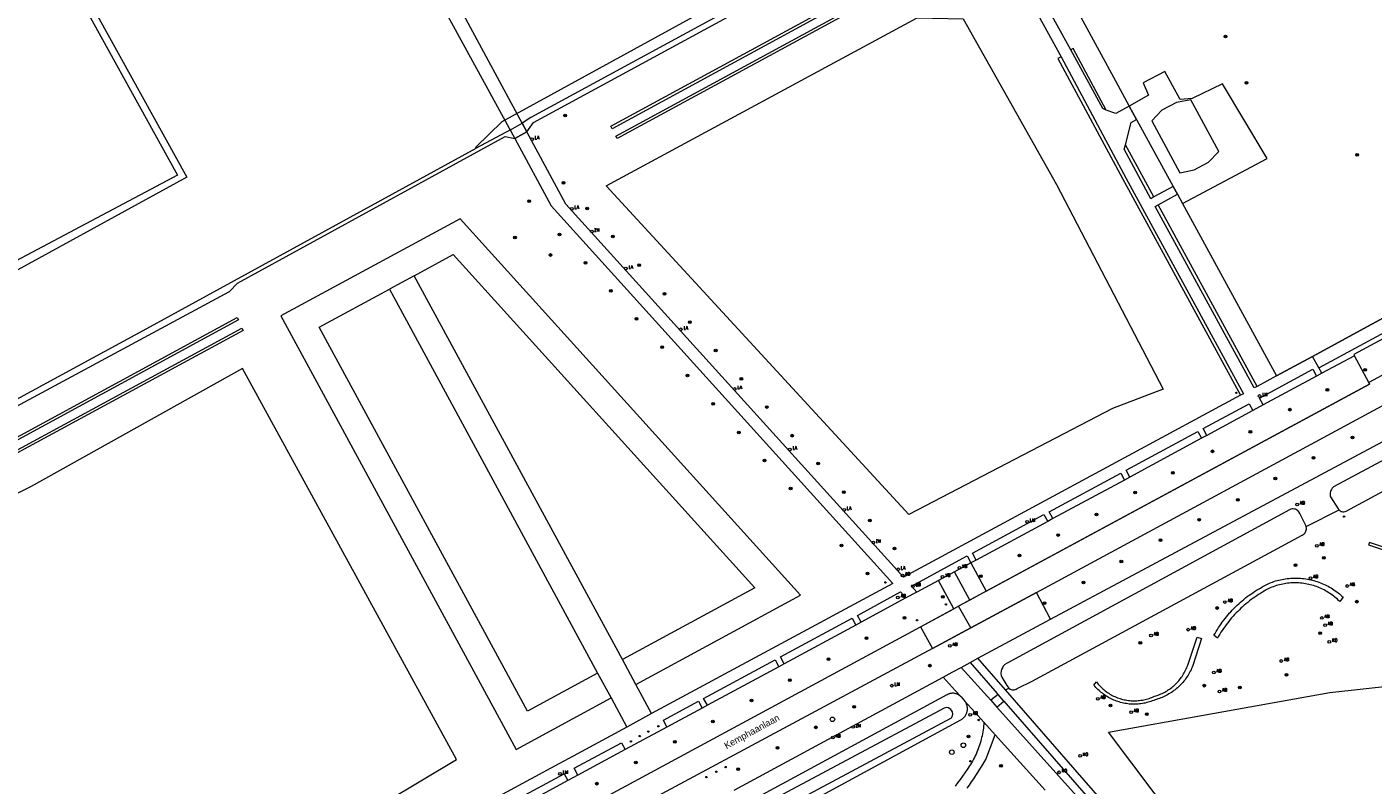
# Model space of a CAD drawing. Header units: metres. Extents: x 138165 to 154469, y 480134 to 494189.
# Tile 122 of 256: x 146939 to 147186, y 483485 to 483624. Entities that reach past the tile are written whole.
import ezdxf

# ---------------------------------------------------------------- set-up
doc = ezdxf.new("R2010")
doc.units = ezdxf.units.M
doc.header["$LTSCALE"] = 0.001
doc.header["$MEASUREMENT"] = 0
for name, color, linetype, lineweight in [('Level 5', 7, 'Continuous', 0), ('TOP-L-terrein schutting raster hek leuning', 7, 'Continuous', 0), ('TOP-L-topo objecten punt', 7, 'Continuous', 0), ('TOP-L-topo objecten vlak', 7, 'Continuous', 0), ('TOP-L-verharding invalidenparkeerplaats', 7, 'Continuous', 0), ('TOP-T-topo huisnummering naamgeving', 7, 'Continuous', 0)]:
    doc.layers.add(name, color=color, linetype=linetype, lineweight=lineweight)
doc.styles.add('Style-INTL_ISO', font='INTL_ISO.shx')
doc.styles.add('Style-STANDARD', font='STANDARD.shx')

# ---------------------------------------------------------------- blocks, each defined once
blk = doc.blocks.new('24')
at = {"layer": 'TOP-L-topo objecten punt', "color": 7, "linetype": 'Continuous', "lineweight": 0}
for radius in [0.025, 0.0182, 0.0115, 0.005]:
    blk.add_circle((0, 0), radius, dxfattribs=at)
blk = doc.blocks.new('40')
at = {"layer": 'TOP-L-topo objecten punt', "color": 7, "linetype": 'Continuous', "lineweight": 0}
blk.add_circle((0, 0), 0.025, dxfattribs=at)
at = {"layer": 'TOP-L-topo objecten punt', "color": 7, "linetype": 'Continuous', "lineweight": 0, "style": 'Style-STANDARD'}
blk.add_text('LA', height=0.06, dxfattribs=at).set_placement((0.048, 0))
blk = doc.blocks.new('304')
at = {"layer": 'TOP-L-topo objecten punt', "color": 7, "linetype": 'Continuous', "lineweight": 0}
blk.add_circle((0, 0), 0.0225, dxfattribs=at)
at = {"layer": 'TOP-L-topo objecten punt', "color": 7, "linetype": 'Continuous', "lineweight": 0, "style": 'Style-STANDARD'}
blk.add_text('ZM', height=0.054, dxfattribs=at).set_placement((0.043, 0))
blk = doc.blocks.new('31')
at = {"layer": 'TOP-L-topo objecten punt', "color": 7, "linetype": 'Continuous', "lineweight": 0}
blk.add_circle((0, 0), 0.025, dxfattribs=at)
at = {"layer": 'TOP-L-topo objecten punt', "color": 7, "linetype": 'Continuous', "lineweight": 0, "style": 'Style-STANDARD'}
blk.add_text('KO', height=0.06, dxfattribs=at).set_placement((0.0483, 0))
blk = doc.blocks.new('*U13')
at = {"layer": 'Level 5', "color": 7, "linetype": 'Continuous', "lineweight": 0}
blk.add_circle((0, 0), 0.0415, dxfattribs=at)
blk = doc.blocks.new('150')
at = {"layer": 'Level 5', "color": 7, "linetype": 'Continuous', "lineweight": 0}
blk.add_blockref('*U13', (0, 0), dxfattribs=at)
blk = doc.blocks.new('10')
at = {"layer": 'TOP-L-topo objecten punt', "linetype": 'Continuous', "lineweight": 0}
blk.add_circle((0, 0), 0.0125, dxfattribs=at)
blk = doc.blocks.new('16')
at = {"layer": 'TOP-L-topo objecten punt', "color": 7, "linetype": 'Continuous', "lineweight": 0}
blk.add_circle((0, 0), 0.025, dxfattribs=at)
at = {"layer": 'TOP-L-topo objecten punt', "color": 7, "linetype": 'Continuous', "lineweight": 0, "style": 'Style-STANDARD'}
blk.add_text('LM', height=0.06, dxfattribs=at).set_placement((0.0483, 0))
blk = doc.blocks.new('11')
at = {"layer": 'TOP-L-topo objecten punt', "color": 7, "linetype": 'Continuous', "lineweight": 0}
blk.add_circle((0, 0), 0.025, dxfattribs=at)
at = {"layer": 'TOP-L-topo objecten punt', "color": 7, "linetype": 'Continuous', "lineweight": 0, "style": 'Style-STANDARD'}
blk.add_text('AB', height=0.06, dxfattribs=at).set_placement((0.0483, 0))
blk = doc.blocks.new('14')
at = {"layer": 'TOP-L-topo objecten punt', "color": 7, "linetype": 'Continuous', "lineweight": 0}
blk.add_circle((0, 0), 0.025, dxfattribs=at)
at = {"layer": 'TOP-L-topo objecten punt', "color": 7, "linetype": 'Continuous', "lineweight": 0, "style": 'Style-STANDARD'}
blk.add_text('VB', height=0.06, dxfattribs=at).set_placement((0.0483, 0))

msp = doc.modelspace()

# ---------------------------------------------------------------- linework, layer by layer
at = {"layer": 'TOP-L-terrein schutting raster hek leuning', "flags": 128}
msp.add_lwpolyline([(147219.45, 483687.08), (147126.59, 483635.74), (147138.53, 483613.69), (147141.08, 483609.02), (147142.4, 483606.59), (147149.1, 483594.32), (147149.9, 483592.89), (147150.83, 483591.19), (147168.07, 483559.6), (147174.68, 483563.15), (147261.68, 483610.57), (147219.45, 483687.08)], dxfattribs=at)
at = {"layer": 'TOP-L-topo objecten vlak', "flags": 128}
for points in [[(147130.35, 483619.36), (147121.33, 483635.76), (147121.71, 483637.09), (147217.84, 483690.04)], [(147210.44, 483688.5), (147120.62, 483639), (147119.26, 483639.51), (147113.69, 483649.68), (147111.79, 483648.61), (147128.6, 483618.09)], [(147219.45, 483687.08), (147126.59, 483635.74), (147138.53, 483613.69), (147141.08, 483609.02)], [(147219.45, 483687.08), (147261.68, 483610.57), (147174.68, 483563.15)], [(147021.39, 483601.34), (147021.29, 483601.53), (147026.14, 483606.24), (147103.85, 483648.85), (147110.77, 483650.09)], [(147110.77, 483650.09), (147031.37, 483606.96), (147029.82, 483605.94), (147029.78, 483605.92)], [(147030.63, 483604.34), (147031.89, 483606.02), (147110.08, 483648.54), (147111.62, 483648.52), (147110.77, 483650.09)], [(147046.05, 483605.35), (147108.32, 483639.21), (147108.56, 483638.77), (147046.28, 483604.91), (147046.05, 483605.35)], [(147047.19, 483603.09), (147046.95, 483603.53), (147109.23, 483637.39), (147109.47, 483636.95), (147047.19, 483603.09)], [(146913.16, 483618.88), (146946, 483636.46), (146968.33, 483596), (146929.73, 483574.87), (146895.62, 483556.05), (146881.12, 483581.17), (146874.5, 483592.06), (146872.69, 483596.92), (146900.64, 483612.29)], [(146913.16, 483618.88), (146921.42, 483621.33), (146925.21, 483621.6), (146942.01, 483631.53), (146945.54, 483634.57), (146966.63, 483596.4), (146910.19, 483566.47), (146905.95, 483566.09), (146896.99, 483561.64), (146886.11, 483581.72), (146879.05, 483594.53), (146893.19, 483602.36), (146893.27, 483604.34), (146895.89, 483606.17), (146896.93, 483608.7), (146900.64, 483612.29)], [(147014.73, 483628.25), (147028.47, 483603.14), (147030.63, 483604.34), (147018.27, 483627.31), (147017.1, 483629.53), (147014.73, 483628.25)], [(147045.22, 483594.47), (147102.21, 483625.24), (147110.61, 483625.04), (147127.75, 483594.68), (147147.27, 483557.2), (147137.99, 483553.63), (147100.66, 483534.19), (147045.22, 483594.47)], [(147128.6, 483618.09), (147127.96, 483617.77), (147139.83, 483595.76), (147161.46, 483556.05)], [(147128.6, 483618.09), (147140.52, 483595.78), (147162.02, 483556.33), (147161.46, 483556.05)], [(147136.84, 483608.34), (147130.81, 483619.6), (147130.35, 483619.36)], [(147136.84, 483608.34), (147136.2, 483608.64), (147130.35, 483619.36)], [(147149.9, 483592.89), (147150.83, 483591.19), (147166.33, 483599.44), (147158.18, 483613.12), (147152.62, 483610.46), (147150.38, 483610.28), (147147.62, 483615.42), (147143.61, 483613.33), (147144.61, 483611.06), (147141.08, 483609.02)], [(147145.21, 483606.34), (147150.36, 483596.85), (147152.96, 483597.35), (147155.6, 483598.79), (147157.48, 483600.73), (147152.34, 483610.21), (147149.75, 483609.69), (147147.07, 483608.29), (147145.21, 483606.34)], [(147141.08, 483609.02), (147138.6, 483607.69), (147136.84, 483608.34)], [(147142.4, 483606.59), (147141.08, 483609.02)], [(147027.63, 483604.68), (147029.78, 483605.92)], [(147029.78, 483605.92), (147030.63, 483604.34)], [(147140.36, 483601.95), (147141.42, 483606.03), (147142.4, 483606.59)], [(147142.4, 483606.59), (147149.1, 483594.32)], [(146890.66, 483525.61), (146889.37, 483528.32), (146976.17, 483575.05), (146977.6, 483576.59), (147026.68, 483603.5), (147028.47, 483603.14)], [(147027.63, 483604.68), (147021.39, 483601.34)], [(147028.47, 483603.14), (147027.63, 483604.68)], [(147030.63, 483604.34), (147028.47, 483603.14)], [(147028.47, 483603.14), (147035.12, 483590.8), (147097.74, 483521.58), (147053.53, 483497.71)], [(147161.46, 483556.05), (147099.69, 483522.69), (147037.8, 483591.06), (147030.63, 483604.34)], [(147175.83, 483561.1), (147253.05, 483602.79), (147255.74, 483598.13), (147254.86, 483597.71)], [(146889.65, 483525.07), (146888.42, 483528.88), (146961.7, 483568.64), (147021.39, 483601.34)], [(147145.57, 483592.41), (147145.04, 483592.05), (147140.15, 483601.15), (147140.36, 483601.95)], [(147145.57, 483592.41), (147140.36, 483601.95)], [(147254.86, 483597.71), (147252.68, 483601.53), (147182.25, 483563.53), (147182.35, 483563.28)], [(147124.09, 483519.88), (147271.23, 483599.39)], [(147126.66, 483515.05), (147274.18, 483593.88), (147271.23, 483599.39)], [(147255.53, 483596.5), (147244.57, 483590.57), (147223.67, 483579.31), (147203.54, 483568.42), (147184.99, 483558.42)], [(147149.1, 483594.32), (147145.57, 483592.41)], [(147146.38, 483590.97), (147149.9, 483592.89)], [(147149.9, 483592.89), (147149.1, 483594.32)], [(147280.12, 483593.62), (147178.52, 483539.27), (147178.39, 483539.15), (147178.27, 483539.01), (147178.13, 483538.81), (147178.02, 483538.59), (147177.95, 483538.4), (147177.91, 483538.16), (147177.89, 483537.98), (147177.9, 483537.81), (147177.92, 483537.61), (147177.97, 483537.42), (147179.36, 483535.27), (147179.53, 483535.04)], [(147164.52, 483557.67), (147163.96, 483557.4), (147145.81, 483590.68), (147146.38, 483590.97)], [(147164.52, 483557.67), (147146.38, 483590.97)], [(147050.64, 483503.05), (147080.83, 483519.41), (147018.41, 483588.4), (146985.58, 483570.6), (147028.67, 483491.14), (147046.09, 483500.58)], [(147010.03, 483577.96), (147017.16, 483581.83), (147072.42, 483520.75), (147048.17, 483507.6)], [(147010.03, 483577.96), (147005.47, 483575.49)], [(147048.17, 483507.6), (147010.03, 483577.96)], [(147043.62, 483505.13), (147030.76, 483498.16), (146992.61, 483568.52), (147005.47, 483575.49)], [(147005.47, 483575.49), (147020.02, 483548.67), (147043.62, 483505.13)], [(146977.82, 483569.9), (146905.39, 483530.55), (146905.15, 483530.99), (146977.58, 483570.33), (146977.82, 483569.9)], [(146905.56, 483528.91), (146978.41, 483568.37), (146978.65, 483567.93), (146905.8, 483528.47), (146905.56, 483528.91)], [(147174.68, 483563.15), (147168.07, 483559.6), (147164.52, 483557.67)], [(147175.83, 483561.1), (147174.68, 483563.15)], [(147182.35, 483563.28), (147176.39, 483560.08)], [(147184.99, 483558.42), (147182.35, 483563.28)], [(146978.85, 483466), (147017.78, 483489.32), (146978.52, 483560.99), (146939.82, 483539.31), (146911.57, 483525.34), (146925.07, 483477.92), (146953.27, 483474.73), (146966.68, 483475.86), (146978.85, 483466)], [(147165.64, 483554.29), (147164.97, 483555.55), (147174.74, 483560.82), (147175.41, 483559.58)], [(147176.39, 483560.08), (147175.83, 483561.1)], [(147114.85, 483520.14), (147185.13, 483558.12), (147184.99, 483558.42)], [(147175.41, 483559.58), (147165.64, 483554.29)], [(147176.39, 483560.08), (147175.41, 483559.58)], [(147155.27, 483548.71), (147154.62, 483549.94), (147163.04, 483554.49), (147163.72, 483553.24)], [(147163.72, 483553.24), (147155.27, 483548.71)], [(147165.64, 483554.29), (147163.72, 483553.24)], [(147179.53, 483535.04), (147179.71, 483534.89), (147179.89, 483534.78), (147180.04, 483534.73), (147180.2, 483534.7), (147180.39, 483534.69), (147180.65, 483534.74), (147180.84, 483534.81), (147218.18, 483554.95)], [(147141.17, 483541.06), (147140.48, 483542.32), (147153.63, 483549.43), (147154.31, 483548.18)], [(147155.27, 483548.71), (147154.31, 483548.18)], [(147154.31, 483548.18), (147141.17, 483541.06)], [(147127.08, 483533.44), (147126.38, 483534.71), (147139.52, 483541.8), (147140.22, 483540.51)], [(147141.17, 483541.06), (147140.22, 483540.51)], [(147140.22, 483540.51), (147127.08, 483533.44)], [(147112.99, 483525.85), (147112.33, 483527.1), (147125.43, 483534.22), (147126.12, 483532.93)], [(147173.49, 483532), (147173.42, 483532.19), (147172.34, 483534.37), (147172.16, 483534.71), (147171.97, 483534.91), (147171.75, 483535.07), (147171.55, 483535.16), (147171.38, 483535.21), (147171.14, 483535.24), (147170.94, 483535.23), (147170.7, 483535.17), (147170.44, 483535.05), (147118.69, 483506.97), (147118.29, 483506.71), (147117.99, 483506.41), (147117.81, 483506.13), (147117.67, 483505.82), (147117.6, 483505.56), (147117.55, 483505.06), (147117.62, 483504.71), (147117.74, 483504.36), (147118.65, 483502.84), (147118.99, 483502.36)], [(147127.08, 483533.44), (147126.12, 483532.93)], [(147173.49, 483532), (147179.53, 483535.04)], [(147126.12, 483532.93), (147112.99, 483525.85)], [(147118.99, 483502.36), (147119.27, 483502.18), (147119.61, 483502.08), (147119.97, 483502.08), (147120.32, 483502.2), (147120.53, 483502.34), (147123.27, 483503.65), (147172.74, 483530.39), (147173.11, 483530.63), (147173.32, 483530.87), (147173.45, 483531.12), (147173.52, 483531.32), (147173.55, 483531.54), (147173.55, 483531.7), (147173.49, 483532)], [(147198.35, 483524.68), (147185.1, 483529.09), (147184.95, 483528.62), (147198.21, 483524.2)], [(147102.13, 483519.98), (147101.16, 483521.04), (147111.38, 483526.6), (147112.05, 483525.33)], [(147109.07, 483523.72), (147106.1, 483522.12)], [(147112.05, 483525.33), (147109.07, 483523.72)], [(147111.87, 483518.53), (147109.07, 483523.72)], [(147112.99, 483525.85), (147112.05, 483525.33)], [(147112.05, 483525.33), (147114.85, 483520.14)], [(147106.1, 483522.12), (147102.13, 483519.98)], [(147108.9, 483516.92), (147106.1, 483522.12)], [(147157.25, 483511.56), (147156.6, 483512.06), (147156.8, 483512.42), (147157.01, 483512.78), (147157.22, 483513.13), (147157.44, 483513.47), (147157.66, 483513.82), (147157.9, 483514.15), (147158.13, 483514.49), (147158.38, 483514.82), (147158.63, 483515.14), (147158.88, 483515.46), (147159.14, 483515.78), (147159.41, 483516.09), (147159.68, 483516.39), (147159.96, 483516.69), (147160.25, 483516.99), (147160.54, 483517.28), (147160.83, 483517.56), (147161.13, 483517.84), (147161.44, 483518.11), (147161.75, 483518.38), (147162.06, 483518.64), (147162.38, 483518.9), (147162.71, 483519.15), (147163.04, 483519.39), (147163.37, 483519.63), (147163.71, 483519.86), (147164.05, 483520.09), (147164.39, 483520.31), (147164.74, 483520.52), (147165.1, 483520.73), (147165.46, 483520.93), (147165.82, 483521.12), (147166.18, 483521.31), (147166.55, 483521.49), (147166.92, 483521.66), (147167.3, 483521.83), (147167.59, 483521.92), (147167.89, 483522.02), (147168.19, 483522.1), (147168.49, 483522.18), (147168.79, 483522.25), (147169.09, 483522.31), (147169.4, 483522.37), (147169.7, 483522.42), (147170.01, 483522.46), (147170.32, 483522.49), (147170.63, 483522.52), (147170.94, 483522.53), (147171.25, 483522.54), (147171.56, 483522.55), (147171.87, 483522.54), (147172.18, 483522.53), (147172.49, 483522.51), (147172.8, 483522.48), (147173.11, 483522.45), (147173.41, 483522.41), (147173.72, 483522.36), (147174.02, 483522.3), (147174.33, 483522.23), (147174.63, 483522.16), (147174.93, 483522.08), (147175.23, 483521.99), (147175.52, 483521.9), (147175.82, 483521.8), (147176.11, 483521.69), (147176.4, 483521.58), (147176.68, 483521.45), (147176.96, 483521.32), (147177.24, 483521.19), (147177.52, 483521.04), (147177.79, 483520.9), (147178.06, 483520.74), (147178.32, 483520.58), (147178.58, 483520.41), (147178.84, 483520.23), (147179.09, 483520.05), (147179.34, 483519.86), (147179.58, 483519.67), (147179.82, 483519.47), (147180.05, 483519.26), (147180.28, 483519.05), (147179.66, 483518.26), (147179.44, 483518.47), (147179.22, 483518.67), (147179, 483518.87), (147178.77, 483519.06), (147178.54, 483519.25), (147178.3, 483519.43), (147178.05, 483519.6), (147177.8, 483519.77), (147177.55, 483519.93), (147177.3, 483520.09), (147177.03, 483520.23), (147176.77, 483520.38), (147176.5, 483520.51), (147176.23, 483520.64), (147175.96, 483520.76), (147175.68, 483520.87), (147175.4, 483520.98), (147175.12, 483521.08), (147174.83, 483521.17), (147174.54, 483521.25), (147174.25, 483521.33), (147173.96, 483521.4), (147173.67, 483521.46), (147173.38, 483521.51), (147173.08, 483521.56), (147172.78, 483521.59), (147172.48, 483521.62), (147172.18, 483521.65), (147171.89, 483521.66), (147171.59, 483521.67), (147171.29, 483521.67), (147170.99, 483521.66), (147170.69, 483521.65), (147170.39, 483521.62), (147170.09, 483521.59), (147169.8, 483521.55), (147169.5, 483521.5), (147169.2, 483521.45), (147168.91, 483521.39), (147168.62, 483521.32), (147168.33, 483521.24), (147168.04, 483521.16), (147167.76, 483521.06), (147167.48, 483520.97), (147167.2, 483520.86), (147166.92, 483520.74), (147166.55, 483520.56), (147166.19, 483520.37), (147165.83, 483520.17), (147165.48, 483519.96), (147165.13, 483519.75), (147164.78, 483519.53), (147164.44, 483519.31), (147164.1, 483519.08), (147163.76, 483518.84), (147163.43, 483518.6), (147163.1, 483518.35), (147162.78, 483518.1), (147162.46, 483517.84), (147162.15, 483517.57), (147161.85, 483517.3), (147161.54, 483517.02), (147161.25, 483516.74), (147160.95, 483516.45), (147160.67, 483516.16), (147160.39, 483515.86), (147160.11, 483515.56), (147159.84, 483515.25), (147159.57, 483514.94), (147159.32, 483514.62), (147159.06, 483514.29), (147158.81, 483513.97), (147158.57, 483513.64), (147158.34, 483513.3), (147158.11, 483512.96), (147157.88, 483512.62), (147157.67, 483512.27), (147157.46, 483511.92), (147157.25, 483511.56)], [(147091.92, 483514.44), (147091.24, 483515.72), (147099.15, 483520.01), (147100.15, 483518.91)], [(147100.15, 483518.91), (147091.92, 483514.44)], [(147102.13, 483519.98), (147100.15, 483518.91)], [(147114.85, 483520.14), (147111.87, 483518.53)], [(147112.02, 483513.41), (147124.09, 483519.88)], [(147126.66, 483515.05), (147124.09, 483519.88)], [(147102.81, 483513.64), (147108.9, 483516.92)], [(147109.8, 483517.41), (147108.9, 483516.92)], [(147111.87, 483518.53), (147109.8, 483517.41)], [(147112.02, 483513.41), (147109.8, 483517.41)], [(147077.82, 483506.84), (147077.14, 483508.11), (147090.27, 483515.2), (147090.96, 483513.91)], [(147090.96, 483513.91), (147077.82, 483506.84)], [(147091.92, 483514.44), (147090.96, 483513.91)], [(147113.34, 483507.85), (147126.66, 483515.05)], [(147026.02, 483472.14), (147102.81, 483513.64)], [(147102.81, 483513.64), (147104.98, 483509.63)], [(147104.98, 483509.63), (147112.02, 483513.41)], [(147144.96, 483500.59), (147145.2, 483500.68), (147145.44, 483500.78), (147145.67, 483500.88), (147145.92, 483500.96), (147146.16, 483501.03), (147146.4, 483501.12), (147146.64, 483501.21), (147146.88, 483501.31), (147147.11, 483501.41), (147147.34, 483501.53), (147147.57, 483501.65), (147147.79, 483501.77), (147148.01, 483501.9), (147148.23, 483502.04), (147148.44, 483502.18), (147148.65, 483502.33), (147148.85, 483502.49), (147149.05, 483502.65), (147149.24, 483502.82), (147149.43, 483502.99), (147149.62, 483503.16), (147149.8, 483503.35), (147149.97, 483503.53), (147150.14, 483503.73), (147150.3, 483503.93), (147150.46, 483504.13), (147150.61, 483504.33), (147150.76, 483504.54), (147150.89, 483504.76), (147151.03, 483504.98), (147151.15, 483505.2), (147151.28, 483505.43), (147151.39, 483505.66), (147151.5, 483505.89), (147151.6, 483506.12), (147151.69, 483506.36), (147151.78, 483506.6), (147153.52, 483511.72), (147154.33, 483511.48), (147152.71, 483506.51), (147152.61, 483506.25), (147152.5, 483505.99), (147152.39, 483505.74), (147152.26, 483505.49), (147152.14, 483505.25), (147152, 483505.01), (147151.86, 483504.77), (147151.71, 483504.53), (147151.56, 483504.3), (147151.4, 483504.08), (147151.23, 483503.86), (147151.06, 483503.64), (147150.88, 483503.43), (147150.7, 483503.22), (147150.51, 483503.02), (147150.31, 483502.82), (147150.11, 483502.63), (147149.91, 483502.44), (147149.7, 483502.26), (147149.48, 483502.09), (147149.26, 483501.92), (147149.04, 483501.76), (147148.81, 483501.6), (147148.58, 483501.45), (147148.34, 483501.31), (147148.1, 483501.17), (147147.86, 483501.04), (147147.61, 483500.91), (147147.36, 483500.79), (147147.11, 483500.68), (147146.85, 483500.58), (147146.59, 483500.48), (147146.33, 483500.39), (147146.06, 483500.31), (147145.8, 483500.24), (147145.55, 483500.13), (147145.3, 483500.03), (147145.05, 483499.94), (147144.79, 483499.86), (147144.53, 483499.78), (147144.27, 483499.72), (147144.01, 483499.65), (147143.75, 483499.6), (147143.48, 483499.55), (147143.22, 483499.51), (147142.95, 483499.48), (147142.68, 483499.46), (147142.42, 483499.44), (147142.15, 483499.43), (147141.88, 483499.43), (147141.61, 483499.44), (147141.34, 483499.45), (147141.07, 483499.47), (147140.81, 483499.5), (147140.54, 483499.54), (147140.28, 483499.58), (147140.01, 483499.64), (147139.75, 483499.7), (147139.49, 483499.76), (147139.23, 483499.84), (147138.98, 483499.92), (147138.72, 483500.01), (147138.47, 483500.1), (147138.22, 483500.2), (147137.98, 483500.31), (147137.73, 483500.43), (147137.49, 483500.55), (147137.26, 483500.68), (147137.03, 483500.82), (147136.8, 483500.96), (147136.58, 483501.11), (147136.36, 483501.27), (147136.14, 483501.43), (147135.93, 483501.6), (147135.73, 483501.77), (147135.53, 483501.95), (147135.33, 483502.13), (147135.14, 483502.33), (147134.96, 483502.52), (147134.78, 483502.72), (147134.61, 483502.93), (147135.06, 483503.54), (147135.22, 483503.33), (147135.38, 483503.13), (147135.55, 483502.94), (147135.73, 483502.75), (147135.9, 483502.56), (147136.09, 483502.39), (147136.28, 483502.21), (147136.48, 483502.04), (147136.68, 483501.88), (147136.88, 483501.73), (147137.09, 483501.58), (147137.31, 483501.44), (147137.52, 483501.3), (147137.75, 483501.17), (147137.97, 483501.05), (147138.2, 483500.93), (147138.44, 483500.82), (147138.67, 483500.72), (147138.91, 483500.62), (147139.15, 483500.54), (147139.4, 483500.46), (147139.65, 483500.38), (147139.89, 483500.32), (147140.14, 483500.26), (147140.4, 483500.21), (147140.65, 483500.16), (147140.91, 483500.13), (147141.16, 483500.1), (147141.42, 483500.08), (147141.68, 483500.06), (147141.93, 483500.06), (147142.19, 483500.06), (147142.45, 483500.07), (147142.7, 483500.09), (147142.96, 483500.11), (147143.22, 483500.15), (147143.47, 483500.19), (147143.72, 483500.23), (147143.98, 483500.29), (147144.23, 483500.35), (147144.47, 483500.42), (147144.72, 483500.5), (147144.96, 483500.59)], [(147104.98, 483509.63), (147028.08, 483468.37)], [(147050.64, 483503.05), (147048.17, 483507.6)], [(147063.76, 483499.23), (147063.06, 483500.48), (147076.18, 483507.58), (147076.87, 483506.31)], [(147076.87, 483506.31), (147063.76, 483499.23)], [(147077.82, 483506.84), (147076.87, 483506.31)], [(147110.26, 483506.18), (147111.92, 483507.08)], [(147111.92, 483507.08), (147113.34, 483507.85)], [(147111.92, 483507.08), (147116.89, 483501.38), (147117.05, 483501.2)], [(147118.37, 483502.07), (147113.34, 483507.85)], [(147216.06, 483458.63), (147179.32, 483438.49), (147137.29, 483494.28), (147177.83, 483501.59), (147207.29, 483504.84), (147230.81, 483507)], [(147043.62, 483505.13), (147046.09, 483500.58)], [(147068.68, 483483.7), (147094.89, 483497.87), (147106.98, 483504.41)], [(147106.98, 483504.41), (147108.59, 483505.28), (147110.26, 483506.18)], [(147106.98, 483504.41), (147109.17, 483501.97), (147110.24, 483500.78)], [(147115.71, 483500.16), (147110.26, 483506.18)], [(147053.53, 483497.71), (147050.64, 483503.05)], [(147110.24, 483500.78), (147110.15, 483500.87), (147110.06, 483500.95), (147109.96, 483501.03), (147109.86, 483501.1), (147109.76, 483501.17), (147109.65, 483501.22), (147109.54, 483501.28), (147109.42, 483501.32), (147109.31, 483501.36), (147109.19, 483501.39), (147109.07, 483501.41), (147108.94, 483501.43), (147108.82, 483501.44), (147108.7, 483501.44), (147108.58, 483501.44), (147108.45, 483501.42), (147108.33, 483501.41), (147108.21, 483501.38), (147108.09, 483501.34), (147107.98, 483501.3), (147107.86, 483501.26), (147107.77, 483501.21), (147107.75, 483501.2), (147107.72, 483501.18), (147107.64, 483501.14), (147071.51, 483481.62)], [(147118.37, 483502.07), (147118.99, 483502.36)], [(147145.16, 483415.01), (147144.84, 483415.67), (147157.85, 483422.95), (147176.71, 483434.64), (147178.8, 483432.43), (147180.02, 483433.44), (147176.36, 483437.31), (147173.22, 483441.11), (147141.05, 483476.03), (147118.37, 483502.07)], [(147046.09, 483500.58), (147048.98, 483495.25)], [(147056.31, 483495.25), (147055.68, 483496.5), (147062.1, 483499.97), (147062.78, 483498.71)], [(147063.76, 483499.23), (147062.78, 483498.71)], [(147074.12, 483476.98), (147110.18, 483496.57), (147110.31, 483496.65), (147110.41, 483496.71), (147110.51, 483496.78), (147110.61, 483496.87), (147110.71, 483496.96), (147110.8, 483497.05), (147110.89, 483497.15), (147110.97, 483497.25), (147111.05, 483497.36), (147111.11, 483497.47), (147111.18, 483497.59), (147111.23, 483497.71), (147111.28, 483497.83), (147111.32, 483497.96), (147111.35, 483498.09), (147111.38, 483498.22), (147111.4, 483498.35), (147111.41, 483498.48), (147111.41, 483498.61), (147111.41, 483498.74), (147111.4, 483498.87), (147111.38, 483499), (147111.35, 483499.13), (147111.32, 483499.26), (147111.27, 483499.39), (147111.23, 483499.51), (147111.17, 483499.63), (147111.11, 483499.74), (147111.04, 483499.86), (147110.96, 483499.96), (147110.88, 483500.07)], [(147110.24, 483500.78), (147110.88, 483500.07)], [(147110.88, 483500.07), (147112.76, 483497.98), (147114.43, 483496.12)], [(147117.05, 483501.2), (147115.71, 483500.16)], [(147115.71, 483500.16), (147116.81, 483498.92)], [(147116.81, 483498.92), (147118.11, 483499.97)], [(147132.88, 483442.4), (147141.01, 483466.23), (147143.88, 483468.8), (147116.81, 483498.92)], [(147118.11, 483499.97), (147117.05, 483501.2)], [(147118.11, 483499.97), (147139.88, 483474.98), (147172.03, 483440.08), (147175.18, 483436.26), (147175.92, 483435.48), (147163.51, 483427.84)], [(147053.53, 483497.71), (147048.98, 483495.25)], [(147062.78, 483498.71), (147056.31, 483495.25)], [(147073.03, 483480.49), (147072.73, 483480.16), (147072.64, 483479.65), (147072.7, 483479.35), (147072.82, 483479.05), (147073.06, 483478.72), (147073.4, 483478.5), (147073.79, 483478.44), (147074.48, 483478.72), (147108.49, 483496.93), (147108.64, 483497.17), (147108.73, 483497.62), (147108.7, 483498.04), (147108.37, 483498.49), (147107.95, 483498.77), (147107.56, 483498.83), (147107.14, 483498.71), (147073.03, 483480.49)], [(147048.98, 483495.25), (147038.34, 483489.51), (147036.49, 483488.52), (147004.81, 483471.33), (147005.89, 483469.33)], [(147056.31, 483495.25), (147048.7, 483491.12)], [(147114.43, 483496.12), (147114.41, 483495.77), (147114.37, 483495.42), (147114.33, 483495.06), (147114.29, 483494.71), (147114.23, 483494.36), (147114.17, 483494.01), (147114.09, 483493.66), (147114.02, 483493.32), (147113.93, 483492.97), (147113.84, 483492.63), (147113.74, 483492.29), (147113.63, 483491.95), (147113.52, 483491.61), (147113.4, 483491.28), (147113.27, 483490.95), (147113.13, 483490.62), (147112.99, 483490.29), (147112.84, 483489.97), (147112.69, 483489.65), (147112.52, 483489.34), (147112.36, 483489.02), (147112.18, 483488.71), (147112, 483488.41), (147111.81, 483488.11), (147111.38, 483487.48), (147110.94, 483486.85), (147110.5, 483486.23), (147110.05, 483485.62), (147109.6, 483485), (147109.15, 483484.39)], [(147116.52, 483493.81), (147114.43, 483496.12)], [(147040.01, 483486.43), (147039.32, 483487.69), (147048.02, 483492.36), (147048.7, 483491.12)], [(147111.37, 483484.05), (147111.78, 483484.62), (147112.18, 483485.19), (147112.57, 483485.76), (147112.96, 483486.34), (147113.34, 483486.92), (147113.71, 483487.51), (147114.08, 483488.1), (147114.44, 483488.69), (147114.8, 483489.29), (147116.52, 483493.81)], [(147116.52, 483493.81), (147125.65, 483483.66)], [(147048.7, 483491.12), (147040.01, 483486.43)], [(147021.52, 483476.41), (147020.83, 483477.7), (147037.5, 483486.7), (147038.19, 483485.44)], [(147038.19, 483485.44), (147021.52, 483476.41)], [(147040.01, 483486.43), (147038.19, 483485.44)]]:
    msp.add_lwpolyline(points, dxfattribs=at)
at = {"layer": 'TOP-L-verharding invalidenparkeerplaats', "flags": 128}
for points in [[(147184.99, 483558.42), (147185.13, 483558.12), (147109.8, 483517.41)], [(147124.09, 483519.88), (147112.02, 483513.41)], [(147102.81, 483513.64), (147109.8, 483517.41)], [(147026.02, 483472.14), (147102.81, 483513.64)], [(147112.02, 483513.41), (147104.98, 483509.63)], [(147104.98, 483509.63), (147028.08, 483468.37)]]:
    msp.add_lwpolyline(points, dxfattribs=at)

# ---------------------------------------------------------------- block references
at = {"layer": 'TOP-L-topo objecten punt', "xscale": 10, "yscale": 10, "zscale": 10}
for name, p in [('24', (147158.73, 483621.8)), ('24', (147162.54, 483613.31)), ('24', (147037.67, 483607.31)), ('40', (147031.63, 483603.01)), ('24', (147182.83, 483600.13)), ('24', (147037.37, 483595.01)), ('24', (147031.09, 483591.63)), ('40', (147038.89, 483590.25)), ('24', (147041.69, 483590.3)), ('24', (147036.64, 483585.52)), ('304', (147042.58, 483586.07)), ('24', (147046.44, 483585.14)), ('24', (147028.48, 483584.97)), ('24', (147034.99, 483581.77)), ('24', (147041.39, 483580.32)), ('40', (147048.82, 483579.27)), ('24', (147051.22, 483579.9)), ('24', (147046.06, 483575.19)), ('24', (147055.88, 483574.67)), ('24', (147050.77, 483570.05)), ('40', (147058.89, 483568.14)), ('24', (147060.55, 483569.45)), ('24', (147055.44, 483564.85)), ('24', (147065.27, 483564.28)), ('24', (147184.32, 483560.73)), ('24', (147060.09, 483559.7)), ('24', (147069.97, 483559.06)), ('40', (147068.76, 483557.21)), ('10', (147160.71, 483556.5)), ('16', (147164.95, 483555.92)), ('24', (147177.38, 483557.04)), ('24', (147064.81, 483554.48)), ('24', (147074.66, 483553.9)), ('24', (147170.51, 483553.42)), ('24', (147069.49, 483549.23)), ('24', (147079.3, 483548.65)), ('24', (147163.27, 483549.34)), ('24', (147181.99, 483548.31)), ('40', (147078.88, 483546.1)), ('24', (147156.34, 483545.78)), ('24', (147074.23, 483544.11)), ('24', (147084.03, 483543.53)), ('24', (147174.84, 483544.59)), ('24', (147149.07, 483541.85)), ('24', (147167.85, 483540.78)), ('24', (147079.01, 483538.95)), ('24', (147088.78, 483538.3)), ('24', (147142.18, 483538.22)), ('24', (147160.97, 483536.91)), ('11', (147171.84, 483536.02)), ('40', (147088.81, 483535.08)), ('16', (147122.34, 483532.87)), ('24', (147135.07, 483534.2)), ('24', (147153.89, 483533.25)), ('10', (147180.46, 483533.83)), ('24', (147093.52, 483533.1)), ('24', (147088.32, 483528.54)), ('304', (147094.17, 483529.07)), ('24', (147128.06, 483530.44)), ('24', (147146.78, 483529.52)), ('11', (147175.43, 483528.47)), ('24', (147098.02, 483527.95)), ('24', (147120.94, 483526.7)), ('24', (147176.75, 483526.25)), ('24', (147093.12, 483523.4)), ('40', (147098.71, 483524.15)), ('11', (147099.5, 483523.03)), ('14', (147109.96, 483524.42)), ('24', (147139.62, 483525.57)), ('24', (147171.53, 483524.91)), ('10', (147096.38, 483521.76)), ('16', (147101.41, 483521.05)), ('11', (147101.41, 483521.05)), ('14', (147106.86, 483522.78)), ('24', (147113.89, 483522.92)), ('24', (147132.67, 483521.76)), ('11', (147174.28, 483522.54)), ('11', (147181.02, 483521.1)), ('11', (147098.67, 483519.01)), ('24', (147106.88, 483519.09)), ('11', (147158.61, 483518.16)), ('10', (147107.48, 483517.73)), ('24', (147125.52, 483517.94)), ('24', (147157.18, 483517.07)), ('24', (147182.78, 483518.23)), ('24', (147099.9, 483515.27)), ('10', (147102.18, 483514.82)), ('11', (147176.37, 483515.24)), ('11', (147176.96, 483513.92)), ('24', (147092.9, 483511.52)), ('11', (147145.06, 483512.02)), ('11', (147151.86, 483513.09)), ('24', (147176.07, 483512.43)), ('31', (147177.74, 483510.86)), ('11', (147108.19, 483510.11)), ('24', (147143.1, 483510.66)), ('24', (147085.95, 483507.67)), ('24', (147104.53, 483506.5)), ('11', (147168.93, 483507.35)), ('24', (147078.84, 483503.82)), ('11', (147156.57, 483505.26)), ('24', (147169.88, 483504.81)), ('16', (147097.54, 483502.83)), ('24', (147154.83, 483502.83)), ('11', (147157.59, 483501.75)), ('24', (147161.34, 483502.51)), ('24', (147071.82, 483500.13)), ('24', (147090.66, 483498.97)), ('11', (147135.31, 483500.44)), ('24', (147137.61, 483499.22)), ('24', (147064.76, 483496.27)), ('150', (147086.67, 483496.67)), ('11', (147111.9, 483497.5)), ('10', (147113.49, 483496.54)), ('11', (147141.41, 483497.97)), ('24', (147144.27, 483497.59)), ('10', (147052.9, 483494.41)), ('10', (147054.76, 483495.4)), ('24', (147083.62, 483495.19)), ('304', (147090.47, 483495.25)), ('10', (147049.74, 483492.61)), ('10', (147051.34, 483493.59)), ('24', (147057.79, 483492.54)), ('24', (147076.62, 483491.43)), ('11', (147086.73, 483493.31)), ('150', (147110.65, 483491.91)), ('24', (147111.62, 483493.53)), ('150', (147108.55, 483490.65)), ('10', (147111.96, 483488.97)), ('31', (147132.06, 483489.95)), ('16', (147036.73, 483486.67)), ('24', (147050.65, 483488.74)), ('10', (147065.37, 483487.05)), ('10', (147067.09, 483487.91)), ('24', (147069.41, 483487.52)), ('24', (147117.56, 483488.13)), ('31', (147128.2, 483486.95)), ('24', (147043.49, 483484.87)), ('10', (147063.58, 483486.08))]:
    msp.add_blockref(name, p, dxfattribs=at)

# ---------------------------------------------------------------- texts
at = {"layer": 'TOP-T-topo huisnummering naamgeving', "style": 'Style-INTL_ISO'}
msp.add_text('Kemphaanlaan', height=1.25, rotation=28.7, dxfattribs=at).set_placement((147067.25, 483491.18))

doc.saveas('drawing.dxf')
